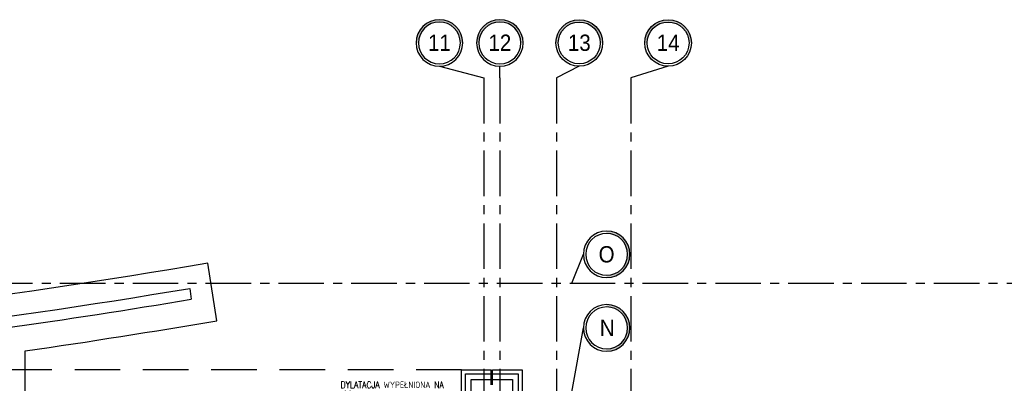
# Model space of a CAD drawing. Extents: x 41755 to 123924, y -112333 to 86187.
# Tile 144 of 256: x 101754 to 103106, y -50941 to -50441. Entities that reach past the tile are written whole.
import ezdxf
from ezdxf.enums import TextEntityAlignment as Align

# ---------------------------------------------------------------- set-up
doc = ezdxf.new("R2010")
doc.units = 0
doc.header["$LTSCALE"] = 50
doc.linetypes.add('CENTER', pattern=[2, 1.25, -0.25, 0.25, -0.25])
doc.linetypes.add('DASHED2', pattern=[0.375, 0.25, -0.125])
doc.layers.get('0').update_dxf_attribs({"color": 101, "linetype": 'CONTINUOUS'})
for name, color, linetype in [('Os-osie glowne', 1, 'CENTER'), ('Os-osie-opis', 16, 'CONTINUOUS'), ('Sc-izolacja term-styropian', 151, 'STYROPIAN-KA'), ('Sc-kamien', 31, 'CONTINUOUS'), ('Sch-opis', 51, 'CONTINUOUS'), ('W-idok', 8, 'CONTINUOUS'), ('W-idok nad', 5, 'DASHED2')]:
    doc.layers.add(name, color=color, linetype=linetype)
doc.styles.add('dwg_opis duży', font='ARIAL.TTF', dxfattribs={"width": 0.9})
doc.styles.add('ROMANS', font='romans', dxfattribs={"width": 0.85})
doc.linetypes.add('BATTING', pattern='A,0.0001,-0.1,[134,ltypeshp.shx,S=0.1,R=0,X=-0.1,Y=0],-0.2,[134,ltypeshp.shx,S=0.1,R=180,X=0.1,Y=0],-0.1', length=0.4001)
doc.linetypes.add('STYROPIAN-KA', pattern='A,0.0001,-0.1,[135,ltypeshp.shx,S=0.1,R=0,X=-0.1,Y=0],0,[135,ltypeshp.shx,S=0.1,R=180,X=0.1,Y=0],-0.1', length=0.2001)

# ---------------------------------------------------------------- blocks, each defined once
blk = doc.blocks.new('_opis_osi_liczbowy')
blk.add_hatch(color=256).paths.add_polyline_path([(32, 32), (32, 28.8, -1), (32, -28.8), (32, -32, 1)])
for radius in [32, 28.8]:
    blk.add_circle((32, 0), radius)
at = {"style": 'dwg_opis duży', "width": 0.9}
blk.add_attdef('AXNAMEH', text='', height=22.4, rotation=90, dxfattribs=at).set_placement((32, 0), align=Align.MIDDLE_CENTER)
blk = doc.blocks.new('_opis_osi')
blk.add_hatch(color=256).paths.add_polyline_path([(32, -32), (28.8, -32, -1), (-28.8, -32), (-32, -32, 1)])
for radius in [32, 28.8]:
    blk.add_circle((0, -32), radius)
at = {"style": 'dwg_opis duży', "width": 0.9}
blk.add_attdef('AXNAMEV', text='', height=22.4, rotation=90, dxfattribs=at).set_placement((0, -32), align=Align.MIDDLE_CENTER)

msp = doc.modelspace()

# ---------------------------------------------------------------- linework, layer by layer
at = {"layer": 'Os-osie glowne'}
for points in [[(102390.966, -50521.233), (102390.966, -56498.233)], [(102412.966, -50521.233), (102412.966, -56498.233)], [(102490.966, -50521.233), (102490.966, -56498.233)], [(102592.966, -50521.233), (102592.966, -56498.233)], [(99508.966, -50803.233), (111775.966, -50803.233)]]:
    msp.add_lwpolyline(points, dxfattribs=at)
at = {"layer": 'Os-osie-opis'}
for points in [[(102329.984, -50505.233), (102390.966, -50521.233)], [(102412.966, -50521.233), (102412.966, -50505.233)], [(102521.948, -50505.233), (102490.966, -50521.233)], [(102643.948, -50505.233), (102592.966, -50521.233)], [(102511.63, -50803.233), (102527.63, -50763.746)], [(102511.63, -50953.233), (102527.63, -50864.901)]]:
    msp.add_lwpolyline(points, dxfattribs=at)
at = {"layer": 'Sc-izolacja term-styropian', "linetype": 'ByBlock'}
for points in [[(102365.966, -51028.233), (102365.966, -50928.233)], [(102365.966, -50928.233), (102400.966, -50928.233)], [(102400.966, -50943.233), (102400.966, -50928.233)], [(102402.966, -50928.233), (102437.966, -50928.233)], [(102402.966, -50943.233), (102402.966, -50928.233)], [(102437.966, -50928.233), (102437.966, -51728.233)]]:
    msp.add_lwpolyline(points, dxfattribs=at)
at = {"layer": 'Sc-izolacja term-styropian', "linetype": 'BATTING', "ltscale": 0.35}
for points in [[(102373.466, -51035.733), (102373.466, -50935.733)], [(102373.466, -50935.733), (102400.966, -50935.733)], [(102402.966, -50935.733), (102430.466, -50935.733)], [(102430.466, -50935.733), (102430.466, -51713.233)]]:
    msp.add_lwpolyline(points, dxfattribs=at)
at = {"layer": 'Sc-kamien'}
for points in [[(102360.466, -51028.233), (102360.466, -50922.733)], [(102360.466, -50922.733), (102400.966, -50922.733)], [(102400.966, -50928.233), (102400.966, -50922.733)], [(102402.966, -50922.733), (102443.466, -50922.733)], [(102402.966, -50928.233), (102402.966, -50922.733)], [(102443.466, -50922.733), (102443.466, -51733.733)]]:
    msp.add_lwpolyline(points, dxfattribs=at)
at = {"layer": 'W-idok'}
msp.add_lwpolyline([(101760.966, -51034.233), (101760.966, -50896.433, 0.00692495), (102024.185, -50855.004), (102012.129, -50775.903, -0.0456024), (100280.966, -50912.914), (100280.966, -51835.233), (100395.966, -51835.233)], format="xyb", dxfattribs=at)
msp.add_lwpolyline([(101987.07, -50810.598), (101989.331, -50825.428)], dxfattribs=at)
for radius, start, end in [(9570, 269.4849421, 279.5641734), (9585, 277.9999873, 279.5623005)]:
    msp.add_arc((100396.994, -41373.619), radius, start, end, dxfattribs=at)
at = {"layer": 'W-idok nad', "ltscale": 5}
msp.add_lwpolyline([(102360.466, -50922.733), (100280.966, -50922.733)], dxfattribs=at)

# ---------------------------------------------------------------- block references
at = {"layer": 'Os-osie-opis'}
ref = msp.add_blockref('_opis_osi_liczbowy', (102329.984, -50505.233), dxfattribs=dict(at, xscale=-1, rotation=270))
ref.add_attrib('AXNAMEH', '11', dxfattribs={"layer": '0', "height": 22.4, "style": 'dwg_opis duży', "width": 0.9}).set_placement((102329.984, -50472.942), align=Align.MIDDLE_CENTER)
ref = msp.add_blockref('_opis_osi_liczbowy', (102412.966, -50505.233), dxfattribs=dict(at, xscale=-1, rotation=270))
ref.add_attrib('AXNAMEH', '12', dxfattribs={"layer": '0', "height": 22.4, "style": 'dwg_opis duży', "width": 0.9}).set_placement((102412.966, -50472.942), align=Align.MIDDLE_CENTER)
ref = msp.add_blockref('_opis_osi_liczbowy', (102521.948, -50505.233), dxfattribs=dict(at, rotation=89.99999999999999))
ref.add_attrib('AXNAMEH', '13', dxfattribs={"layer": '0', "height": 22.4, "style": 'dwg_opis duży', "width": 0.9}).set_placement((102522.058, -50472.942), align=Align.MIDDLE_CENTER)
ref = msp.add_blockref('_opis_osi_liczbowy', (102643.948, -50505.233), dxfattribs=dict(at, rotation=89.99999999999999))
ref.add_attrib('AXNAMEH', '14', dxfattribs={"layer": '0', "height": 22.4, "style": 'dwg_opis duży', "width": 0.9}).set_placement((102644.058, -50472.942), align=Align.MIDDLE_CENTER)
ref = msp.add_blockref('_opis_osi', (102527.63, -50763.746), dxfattribs=dict(at, xscale=-1, rotation=89.99999999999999))
ref.add_attrib('AXNAMEV', 'O', dxfattribs={"layer": '0', "height": 22.4, "style": 'dwg_opis duży', "width": 0.9}).set_placement((102559.534, -50763.746), align=Align.MIDDLE_CENTER)
ref = msp.add_blockref('_opis_osi', (102527.63, -50864.901), dxfattribs=dict(at, xscale=-1, rotation=89.99999999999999))
ref.add_attrib('AXNAMEV', 'N', dxfattribs={"layer": '0', "height": 22.4, "style": 'dwg_opis duży', "width": 0.9}).set_placement((102560.359, -50864.901), align=Align.MIDDLE_CENTER)

# ---------------------------------------------------------------- texts
at = {"layer": 'Sch-opis', "insert": (102336.004, -50938.572), "char_height": 9, "width": 203.76147, "attachment_point": 3, "style": 'ROMANS'}
msp.add_mtext('DYLATACJA WYPEŁNIONA NA GŁĘBOKOŚĆ 1M STYROPIANEM PS-E FS20', dxfattribs=at)

doc.saveas('drawing.dxf')
